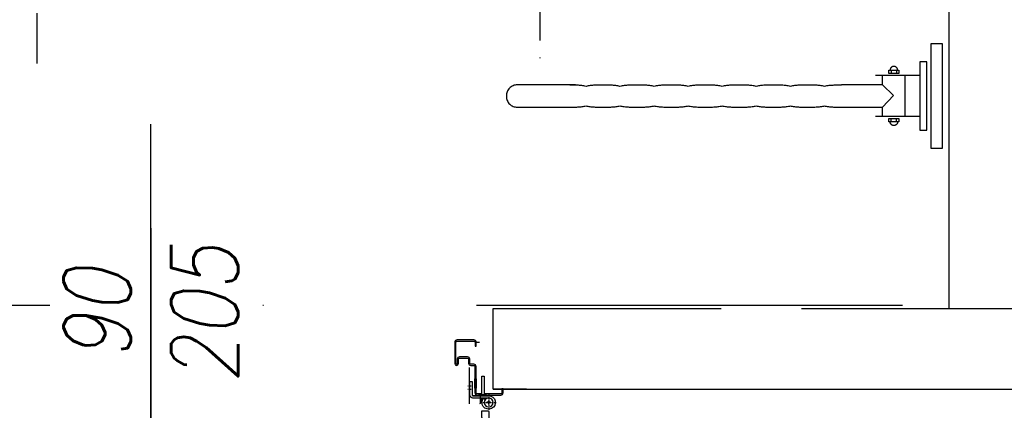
# Model space of a CAD drawing. Header units: millimetres. Extents: x 42924 to 92944, y -369470 to -179866.
# Tile 126 of 256: x 59933 to 60080, y -180957 to -180898. Entities that reach past the tile are written whole.
import ezdxf
from ezdxf.enums import TextEntityAlignment as Align

# ---------------------------------------------------------------- set-up
doc = ezdxf.new("R2010")
doc.units = ezdxf.units.MM
for name, pattern in [('216-500', [2.5, 1.5, -1]), ('CENTER', [0.6, 0.375, -0.075, 0.075, -0.075]), ('DASHDOT', [25.4, 12.7, -6.35, 0, -6.35]), ('Hidden Line', [391.222223, 282.222223, -109]), ('STRICHPUNKTX2', [2, 1, -0.5, 0, -0.5])]:
    doc.linetypes.add(name, pattern=pattern)
doc.layers.get('0').update_dxf_attribs({"color": 8})
for name, color, linetype in [('!! 0_ Istn-sciany', 8, 'Continuous'), ('!! 0_Osie', 8, 'DASHDOT'), ('!! 2_Drzwi - nowe remont', 8, 'Continuous'), ('!! 2_drzwi opis', 8, 'Continuous'), ('!! 2_proj ściany remont', 8, 'Continuous'), ('!! 2_wypos-sanitarne', 8, 'Continuous'), ('0-osie-liniA', 8, 'DASHDOT')]:
    doc.layers.add(name, color=color, linetype=linetype)
doc.layers.add('E_SAP_ZASIĘG', color=150, linetype='Continuous', plot=False)
doc.styles.add('50', font='ROMANS.shx', dxfattribs={"width": 0.8, "height": 10})
doc.styles.add('ARCHETYP', font='romans.shx', dxfattribs={"height": 15})

# ---------------------------------------------------------------- blocks, each defined once
blk = doc.blocks.new('umywalka niep')
for p, q in [((-1.75, -33.91), (-1.75, -49.44)), ((0, -33.91), (-1.75, -33.91)), ((0, -49.44), (0, -33.91)), ((-2.36, -36.6), (-3.38, -36.6)), ((-3.38, -36.6), (-3.38, -46.75)), ((-2.36, -46.75), (-2.36, -36.6)), ((-8.01, -38.34), (-8.01, -37.83)), ((-8.01, -37.83), (-6.49, -37.83)), ((-7.79, -37.7), (-7.8, -37.75)), ((-7.78, -37.65), (-7.79, -37.7)), ((-7.76, -37.6), (-7.78, -37.65)), ((-7.74, -37.55), (-7.76, -37.6)), ((-7.71, -37.5), (-7.74, -37.55)), ((-7.68, -37.46), (-7.71, -37.5)), ((-7.64, -37.42), (-7.68, -37.46)), ((-7.65, -37.83), (-7.65, -38.33)), ((-7.6, -37.38), (-7.64, -37.42)), ((-7.56, -37.35), (-7.6, -37.38)), ((-7.51, -37.32), (-7.56, -37.35)), ((-7.47, -37.3), (-7.51, -37.32)), ((-7.41, -37.28), (-7.47, -37.3)), ((-7.36, -37.27), (-7.41, -37.28)), ((-7.31, -37.26), (-7.36, -37.27)), ((-7.25, -37.26), (-7.31, -37.26)), ((-7.19, -37.26), (-7.25, -37.26)), ((-7.14, -37.27), (-7.19, -37.26)), ((-7.09, -37.28), (-7.14, -37.27)), ((-7.04, -37.3), (-7.09, -37.28)), ((-6.99, -37.32), (-7.04, -37.3)), ((-6.94, -37.35), (-6.99, -37.32)), ((-6.9, -37.38), (-6.94, -37.35)), ((-6.86, -37.42), (-6.9, -37.38)), ((-6.82, -37.46), (-6.86, -37.42)), ((-6.85, -37.83), (-6.85, -38.33)), ((-6.79, -37.5), (-6.82, -37.46)), ((-6.76, -37.55), (-6.79, -37.5)), ((-6.74, -37.6), (-6.76, -37.55)), ((-6.72, -37.65), (-6.74, -37.6)), ((-6.71, -37.7), (-6.72, -37.65)), ((-6.7, -37.75), (-6.71, -37.7)), ((-6.7, -37.81), (-6.7, -37.75)), ((-6.7, -37.81), (-6.7, -37.81)), ((-6.49, -37.83), (-6.49, -38.34)), ((-3.38, -38.63), (-9.98, -38.63)), ((-8.93, -39.99), (-8.93, -38.63)), ((-6.49, -38.34), (-8.01, -38.34)), ((-5.58, -44.69), (-5.58, -38.63)), ((-64.89, -41.05), (-64.94, -41.2)), ((-64.82, -40.9), (-64.89, -41.05)), ((-64.74, -40.76), (-64.82, -40.9)), ((-64.65, -40.62), (-64.74, -40.76)), ((-64.55, -40.5), (-64.65, -40.62)), ((-64.43, -40.39), (-64.55, -40.5)), ((-64.3, -40.29), (-64.43, -40.39)), ((-64.17, -40.21), (-64.3, -40.29)), ((-64.02, -40.14), (-64.17, -40.21)), ((-63.87, -40.08), (-64.02, -40.14)), ((-63.71, -40.04), (-63.87, -40.08)), ((-63.54, -40.01), (-63.71, -40.04)), ((-63.36, -40), (-63.54, -40.01)), ((-54.71, -40), (-63.36, -40)), ((-63.36, -40), (-63.36, -40)), ((-55.38, -40.04), (-55.54, -40.04)), ((-55.22, -40.04), (-55.38, -40.04)), ((-55.06, -40.04), (-55.22, -40.04)), ((-54.9, -40.05), (-55.06, -40.04)), ((-54.74, -40.05), (-54.9, -40.05)), ((-54.58, -40.06), (-54.74, -40.05)), ((-54.42, -40.07), (-54.58, -40.06)), ((-54.26, -40.08), (-54.42, -40.07)), ((-54.1, -40.09), (-54.26, -40.08)), ((-53.94, -40.11), (-54.1, -40.09)), ((-53.78, -40.13), (-53.94, -40.11)), ((-53.62, -40.15), (-53.78, -40.13)), ((-53.46, -40.18), (-53.62, -40.15)), ((-53.3, -40.21), (-53.46, -40.18)), ((-53.14, -40.24), (-53.3, -40.21)), ((-52.98, -40.21), (-53.14, -40.24)), ((-52.82, -40.18), (-52.98, -40.21)), ((-52.66, -40.15), (-52.82, -40.18)), ((-52.5, -40.13), (-52.66, -40.15)), ((-52.35, -40.11), (-52.5, -40.13)), ((-52.19, -40.09), (-52.35, -40.11)), ((-52.03, -40.08), (-52.19, -40.09)), ((-51.87, -40.07), (-52.03, -40.08)), ((-51.71, -40.06), (-51.87, -40.07)), ((-51.56, -40.05), (-51.71, -40.06)), ((-51.4, -40.05), (-51.56, -40.05)), ((-51.24, -40.04), (-51.4, -40.05)), ((-51.08, -40.04), (-51.24, -40.04)), ((-50.92, -40.04), (-51.08, -40.04)), ((-50.76, -40.04), (-50.92, -40.04)), ((-50.61, -40.04), (-50.76, -40.04)), ((-50.45, -40.04), (-50.61, -40.04)), ((-50.29, -40.04), (-50.45, -40.04)), ((-50.13, -40.04), (-50.29, -40.04)), ((-49.97, -40.04), (-50.13, -40.04)), ((-49.81, -40.05), (-49.97, -40.04)), ((-49.65, -40.05), (-49.81, -40.05)), ((-49.49, -40.06), (-49.65, -40.05)), ((-49.34, -40.07), (-49.49, -40.06)), ((-49.18, -40.08), (-49.34, -40.07)), ((-49.02, -40.09), (-49.18, -40.08)), ((-48.86, -40.11), (-49.02, -40.09)), ((-48.7, -40.13), (-48.86, -40.11)), ((-48.54, -40.15), (-48.7, -40.13)), ((-48.39, -40.18), (-48.54, -40.15)), ((-48.23, -40.21), (-48.39, -40.18)), ((-48.08, -40.24), (-48.23, -40.21)), ((-47.92, -40.21), (-48.08, -40.24)), ((-47.76, -40.18), (-47.92, -40.21)), ((-47.6, -40.15), (-47.76, -40.18)), ((-47.44, -40.13), (-47.6, -40.15)), ((-47.28, -40.11), (-47.44, -40.13)), ((-47.12, -40.09), (-47.28, -40.11)), ((-46.96, -40.08), (-47.12, -40.09)), ((-46.8, -40.07), (-46.96, -40.08)), ((-46.64, -40.06), (-46.8, -40.07)), ((-46.48, -40.05), (-46.64, -40.06)), ((-46.32, -40.05), (-46.48, -40.05)), ((-46.16, -40.05), (-46.32, -40.05)), ((-46.01, -40.04), (-46.16, -40.05)), ((-45.85, -40.04), (-46.01, -40.04)), ((-45.69, -40.04), (-45.85, -40.04)), ((-45.53, -40.04), (-45.69, -40.04)), ((-45.37, -40.04), (-45.53, -40.04)), ((-45.21, -40.04), (-45.37, -40.04)), ((-45.05, -40.04), (-45.21, -40.04)), ((-44.89, -40.05), (-45.05, -40.04)), ((-44.73, -40.05), (-44.89, -40.05)), ((-44.57, -40.05), (-44.73, -40.05)), ((-44.41, -40.06), (-44.57, -40.05)), ((-44.25, -40.07), (-44.41, -40.06)), ((-44.09, -40.08), (-44.25, -40.07)), ((-43.94, -40.09), (-44.09, -40.08)), ((-43.78, -40.11), (-43.94, -40.09)), ((-43.62, -40.13), (-43.78, -40.11)), ((-43.46, -40.15), (-43.62, -40.13)), ((-43.3, -40.18), (-43.46, -40.15)), ((-43.14, -40.21), (-43.3, -40.18)), ((-42.98, -40.25), (-43.14, -40.21)), ((-42.82, -40.21), (-42.98, -40.25)), ((-42.66, -40.18), (-42.82, -40.21)), ((-42.51, -40.15), (-42.66, -40.18)), ((-42.35, -40.13), (-42.51, -40.15)), ((-42.19, -40.11), (-42.35, -40.13)), ((-42.03, -40.09), (-42.19, -40.11)), ((-41.88, -40.08), (-42.03, -40.09)), ((-41.72, -40.07), (-41.88, -40.08)), ((-41.56, -40.06), (-41.72, -40.07)), ((-41.4, -40.05), (-41.56, -40.06)), ((-41.25, -40.05), (-41.4, -40.05)), ((-41.09, -40.05), (-41.25, -40.05)), ((-40.93, -40.04), (-41.09, -40.05)), ((-40.77, -40.04), (-40.93, -40.04)), ((-40.62, -40.04), (-40.77, -40.04)), ((-40.46, -40.04), (-40.62, -40.04)), ((-40.3, -40.04), (-40.46, -40.04)), ((-40.14, -40.04), (-40.3, -40.04)), ((-39.98, -40.04), (-40.14, -40.04)), ((-39.82, -40.05), (-39.98, -40.04)), ((-39.66, -40.05), (-39.82, -40.05)), ((-39.5, -40.05), (-39.66, -40.05)), ((-39.34, -40.06), (-39.5, -40.05)), ((-39.18, -40.07), (-39.34, -40.06)), ((-39.02, -40.08), (-39.18, -40.07)), ((-38.86, -40.09), (-39.02, -40.08)), ((-38.71, -40.11), (-38.86, -40.09)), ((-38.55, -40.13), (-38.71, -40.11)), ((-38.39, -40.15), (-38.55, -40.13)), ((-38.23, -40.18), (-38.39, -40.15)), ((-38.07, -40.21), (-38.23, -40.18)), ((-37.92, -40.25), (-38.07, -40.21)), ((-37.76, -40.21), (-37.92, -40.25)), ((-37.6, -40.18), (-37.76, -40.21)), ((-37.44, -40.15), (-37.6, -40.18)), ((-37.29, -40.13), (-37.44, -40.15)), ((-37.13, -40.11), (-37.29, -40.13)), ((-36.97, -40.09), (-37.13, -40.11)), ((-36.81, -40.08), (-36.97, -40.09)), ((-36.65, -40.07), (-36.81, -40.08)), ((-36.49, -40.06), (-36.65, -40.07)), ((-36.34, -40.05), (-36.49, -40.06)), ((-36.18, -40.05), (-36.34, -40.05)), ((-36.02, -40.05), (-36.18, -40.05)), ((-35.86, -40.04), (-36.02, -40.05)), ((-35.7, -40.04), (-35.86, -40.04)), ((-35.55, -40.04), (-35.7, -40.04)), ((-35.39, -40.04), (-35.55, -40.04)), ((-35.23, -40.04), (-35.39, -40.04)), ((-35.07, -40.04), (-35.23, -40.04)), ((-34.91, -40.04), (-35.07, -40.04)), ((-34.75, -40.05), (-34.91, -40.04)), ((-34.59, -40.05), (-34.75, -40.05)), ((-34.44, -40.05), (-34.59, -40.05)), ((-34.28, -40.06), (-34.44, -40.05)), ((-34.12, -40.07), (-34.28, -40.06)), ((-33.96, -40.08), (-34.12, -40.07)), ((-33.8, -40.09), (-33.96, -40.08)), ((-33.64, -40.11), (-33.8, -40.09)), ((-33.48, -40.13), (-33.64, -40.11)), ((-33.32, -40.15), (-33.48, -40.13)), ((-33.17, -40.18), (-33.32, -40.15)), ((-33.01, -40.21), (-33.17, -40.18)), ((-32.85, -40.25), (-33.01, -40.21)), ((-32.69, -40.21), (-32.85, -40.25)), ((-32.53, -40.18), (-32.69, -40.21)), ((-32.37, -40.15), (-32.53, -40.18)), ((-32.21, -40.13), (-32.37, -40.15)), ((-32.05, -40.11), (-32.21, -40.13)), ((-31.89, -40.09), (-32.05, -40.11)), ((-31.73, -40.08), (-31.89, -40.09)), ((-31.57, -40.07), (-31.73, -40.08)), ((-31.42, -40.06), (-31.57, -40.07)), ((-31.26, -40.05), (-31.42, -40.06)), ((-31.1, -40.05), (-31.26, -40.05)), ((-30.94, -40.05), (-31.1, -40.05)), ((-30.78, -40.05), (-30.94, -40.05)), ((-30.62, -40.04), (-30.78, -40.05)), ((-30.46, -40.04), (-30.62, -40.04)), ((-30.3, -40.04), (-30.46, -40.04)), ((-30.14, -40.04), (-30.3, -40.04)), ((-29.98, -40.04), (-30.14, -40.04)), ((-29.83, -40.05), (-29.98, -40.04)), ((-29.67, -40.05), (-29.83, -40.05)), ((-29.51, -40.05), (-29.67, -40.05)), ((-29.35, -40.05), (-29.51, -40.05)), ((-29.19, -40.06), (-29.35, -40.05)), ((-29.03, -40.07), (-29.19, -40.06)), ((-28.87, -40.08), (-29.03, -40.07)), ((-28.71, -40.09), (-28.87, -40.08)), ((-28.56, -40.11), (-28.71, -40.09)), ((-28.4, -40.13), (-28.56, -40.11)), ((-28.24, -40.15), (-28.4, -40.13)), ((-28.08, -40.18), (-28.24, -40.15)), ((-27.92, -40.21), (-28.08, -40.18)), ((-27.76, -40.25), (-27.92, -40.21)), ((-27.6, -40.21), (-27.76, -40.25)), ((-27.44, -40.18), (-27.6, -40.21)), ((-27.29, -40.15), (-27.44, -40.18)), ((-27.13, -40.13), (-27.29, -40.15)), ((-26.97, -40.11), (-27.13, -40.13)), ((-26.81, -40.09), (-26.97, -40.11)), ((-26.65, -40.08), (-26.81, -40.09)), ((-26.49, -40.07), (-26.65, -40.08)), ((-26.33, -40.06), (-26.49, -40.07)), ((-26.17, -40.05), (-26.33, -40.06)), ((-26.02, -40.05), (-26.17, -40.05)), ((-25.86, -40.05), (-26.02, -40.05)), ((-25.7, -40.05), (-25.86, -40.05)), ((-25.54, -40.05), (-25.7, -40.05)), ((-25.38, -40.05), (-25.54, -40.05)), ((-25.22, -40.05), (-25.38, -40.05)), ((-25.06, -40.05), (-25.22, -40.05)), ((-24.9, -40.05), (-25.06, -40.05)), ((-24.75, -40.05), (-24.9, -40.05)), ((-24.59, -40.05), (-24.75, -40.05)), ((-24.43, -40.05), (-24.59, -40.05)), ((-24.27, -40.05), (-24.43, -40.05)), ((-24.11, -40.06), (-24.27, -40.05)), ((-23.95, -40.07), (-24.11, -40.06)), ((-23.79, -40.08), (-23.95, -40.07)), ((-23.63, -40.09), (-23.79, -40.08)), ((-23.47, -40.11), (-23.63, -40.09)), ((-23.31, -40.13), (-23.47, -40.11)), ((-23.15, -40.15), (-23.31, -40.13)), ((-22.99, -40.18), (-23.15, -40.15)), ((-22.83, -40.21), (-22.99, -40.18)), ((-22.67, -40.25), (-22.83, -40.21)), ((-22.52, -40.21), (-22.67, -40.25)), ((-22.37, -40.18), (-22.52, -40.21)), ((-22.22, -40.15), (-22.37, -40.18)), ((-22.06, -40.13), (-22.22, -40.15)), ((-21.9, -40.11), (-22.06, -40.13)), ((-21.74, -40.09), (-21.9, -40.11)), ((-21.58, -40.08), (-21.74, -40.09)), ((-21.42, -40.07), (-21.58, -40.08)), ((-21.26, -40.06), (-21.42, -40.07)), ((-21.1, -40.05), (-21.26, -40.06)), ((-20.94, -40.05), (-21.1, -40.05)), ((-20.78, -40.04), (-20.94, -40.05)), ((-20.62, -40.04), (-20.78, -40.04)), ((-20.46, -40.04), (-20.62, -40.04)), ((-20.3, -40.04), (-20.46, -40.04)), ((-20.15, -40.04), (-20.3, -40.04)), ((-19.99, -40.04), (-20.15, -40.04)), ((-19.83, -40.04), (-19.99, -40.04)), ((-19.67, -40.04), (-19.83, -40.04)), ((-19.51, -40.04), (-19.67, -40.04)), ((-19.35, -40.05), (-19.51, -40.04)), ((-19.19, -40.05), (-19.35, -40.05)), ((-19.03, -40.06), (-19.19, -40.05)), ((-18.87, -40.06), (-19.03, -40.06)), ((-18.71, -40.08), (-18.87, -40.06)), ((-18.55, -40.09), (-18.71, -40.08)), ((-18.39, -40.11), (-18.55, -40.09)), ((-18.23, -40.13), (-18.39, -40.11)), ((-18.07, -40.15), (-18.23, -40.13)), ((-17.91, -40.18), (-18.07, -40.15)), ((-17.75, -40.21), (-17.91, -40.18)), ((-17.59, -40.24), (-17.75, -40.21)), ((-17.43, -40.21), (-17.59, -40.24)), ((-17.28, -40.18), (-17.43, -40.21)), ((-17.12, -40.15), (-17.28, -40.18)), ((-16.96, -40.13), (-17.12, -40.15)), ((-16.81, -40.12), (-16.96, -40.13)), ((-16.65, -40.11), (-16.81, -40.12)), ((-16.49, -40.1), (-16.65, -40.11)), ((-16.34, -40.09), (-16.49, -40.1)), ((-16.18, -40.08), (-16.34, -40.09)), ((-16.02, -40.08), (-16.18, -40.08)), ((-15.87, -40.08), (-16.02, -40.08)), ((-15.71, -40.07), (-15.87, -40.08)), ((-15.55, -40.07), (-15.71, -40.07)), ((-15.39, -40.06), (-15.55, -40.07)), ((-15.24, -40.05), (-15.39, -40.06)), ((-15.08, -40.04), (-15.24, -40.05)), ((-8.96, -40), (-15.08, -40)), ((-15.08, -40.04), (-15.08, -40.04)), ((-7.29, -41.62), (-8.95, -39.99)), ((-65, -41.54), (-65.01, -41.71)), ((-65.01, -41.71), (-65, -41.88)), ((-64.98, -41.37), (-65, -41.54)), ((-65, -41.88), (-64.97, -42.05)), ((-64.94, -41.2), (-64.98, -41.37)), ((-64.97, -42.05), (-64.93, -42.21)), ((-64.93, -42.21), (-64.88, -42.36)), ((-64.88, -42.36), (-64.81, -42.51)), ((-64.81, -42.51), (-64.73, -42.64)), ((-8.95, -43.35), (-7.29, -41.62)), ((-64.73, -42.64), (-64.63, -42.77)), ((-64.63, -42.77), (-64.52, -42.88)), ((-64.52, -42.88), (-64.41, -42.98)), ((-64.41, -42.98), (-64.28, -43.08)), ((-64.28, -43.08), (-64.15, -43.15)), ((-64.15, -43.15), (-64, -43.22)), ((-64, -43.22), (-63.85, -43.27)), ((-63.85, -43.27), (-63.69, -43.31)), ((-63.69, -43.31), (-63.53, -43.34)), ((-63.53, -43.34), (-54.73, -43.34)), ((-55.37, -43.38), (-55.53, -43.38)), ((-55.21, -43.38), (-55.37, -43.38)), ((-55.05, -43.38), (-55.21, -43.38)), ((-54.89, -43.38), (-55.05, -43.38)), ((-54.73, -43.37), (-54.89, -43.38)), ((-54.57, -43.37), (-54.73, -43.37)), ((-54.41, -43.36), (-54.57, -43.37)), ((-54.25, -43.35), (-54.41, -43.36)), ((-54.09, -43.34), (-54.25, -43.35)), ((-53.93, -43.32), (-54.09, -43.34)), ((-53.77, -43.3), (-53.93, -43.32)), ((-53.61, -43.28), (-53.77, -43.3)), ((-53.46, -43.25), (-53.61, -43.28)), ((-53.3, -43.22), (-53.46, -43.25)), ((-53.14, -43.18), (-53.3, -43.22)), ((-52.98, -43.22), (-53.14, -43.18)), ((-52.82, -43.25), (-52.98, -43.22)), ((-52.66, -43.28), (-52.82, -43.25)), ((-52.5, -43.3), (-52.66, -43.28)), ((-52.35, -43.32), (-52.5, -43.3)), ((-52.19, -43.34), (-52.35, -43.32)), ((-52.03, -43.35), (-52.19, -43.34)), ((-51.87, -43.36), (-52.03, -43.35)), ((-51.71, -43.37), (-51.87, -43.36)), ((-51.56, -43.37), (-51.71, -43.37)), ((-51.4, -43.38), (-51.56, -43.37)), ((-51.24, -43.38), (-51.4, -43.38)), ((-51.08, -43.38), (-51.24, -43.38)), ((-50.92, -43.38), (-51.08, -43.38)), ((-50.76, -43.38), (-50.92, -43.38)), ((-50.61, -43.38), (-50.76, -43.38)), ((-50.45, -43.38), (-50.61, -43.38)), ((-50.29, -43.38), (-50.45, -43.38)), ((-50.13, -43.38), (-50.29, -43.38)), ((-49.97, -43.38), (-50.13, -43.38)), ((-49.81, -43.38), (-49.97, -43.38)), ((-49.65, -43.37), (-49.81, -43.38)), ((-49.49, -43.37), (-49.65, -43.37)), ((-49.34, -43.36), (-49.49, -43.37)), ((-49.18, -43.35), (-49.34, -43.36)), ((-49.02, -43.34), (-49.18, -43.35)), ((-48.86, -43.32), (-49.02, -43.34)), ((-48.7, -43.3), (-48.86, -43.32)), ((-48.54, -43.28), (-48.7, -43.3)), ((-48.38, -43.25), (-48.54, -43.28)), ((-48.23, -43.22), (-48.38, -43.25)), ((-48.07, -43.18), (-48.23, -43.22)), ((-47.91, -43.22), (-48.07, -43.18)), ((-47.75, -43.25), (-47.91, -43.22)), ((-47.59, -43.28), (-47.75, -43.25)), ((-47.43, -43.3), (-47.59, -43.28)), ((-47.27, -43.32), (-47.43, -43.3)), ((-47.11, -43.34), (-47.27, -43.32)), ((-46.96, -43.35), (-47.11, -43.34)), ((-46.8, -43.36), (-46.96, -43.35)), ((-46.64, -43.37), (-46.8, -43.36)), ((-46.48, -43.37), (-46.64, -43.37)), ((-46.32, -43.38), (-46.48, -43.37)), ((-46.16, -43.38), (-46.32, -43.38)), ((-46, -43.38), (-46.16, -43.38)), ((-45.84, -43.38), (-46, -43.38)), ((-45.69, -43.38), (-45.84, -43.38)), ((-45.53, -43.39), (-45.69, -43.38)), ((-45.37, -43.38), (-45.53, -43.39)), ((-45.21, -43.38), (-45.37, -43.38)), ((-45.05, -43.38), (-45.21, -43.38)), ((-44.89, -43.38), (-45.05, -43.38)), ((-44.73, -43.38), (-44.89, -43.38)), ((-44.58, -43.37), (-44.73, -43.38)), ((-44.42, -43.37), (-44.58, -43.37)), ((-44.26, -43.36), (-44.42, -43.37)), ((-44.1, -43.35), (-44.26, -43.36)), ((-43.94, -43.34), (-44.1, -43.35)), ((-43.78, -43.32), (-43.94, -43.34)), ((-43.62, -43.3), (-43.78, -43.32)), ((-43.46, -43.28), (-43.62, -43.3)), ((-43.31, -43.25), (-43.46, -43.28)), ((-43.15, -43.22), (-43.31, -43.25)), ((-42.99, -43.18), (-43.15, -43.22)), ((-42.83, -43.22), (-42.99, -43.18)), ((-42.67, -43.25), (-42.83, -43.22)), ((-42.51, -43.28), (-42.67, -43.25)), ((-42.36, -43.3), (-42.51, -43.28)), ((-42.2, -43.32), (-42.36, -43.3)), ((-42.04, -43.34), (-42.2, -43.32)), ((-41.88, -43.35), (-42.04, -43.34)), ((-41.72, -43.36), (-41.88, -43.35)), ((-41.56, -43.37), (-41.72, -43.36)), ((-41.41, -43.38), (-41.56, -43.37)), ((-41.25, -43.38), (-41.41, -43.38)), ((-41.09, -43.38), (-41.25, -43.38)), ((-40.93, -43.38), (-41.09, -43.38)), ((-40.77, -43.39), (-40.93, -43.38)), ((-40.62, -43.39), (-40.77, -43.39)), ((-40.46, -43.39), (-40.62, -43.39)), ((-40.3, -43.39), (-40.46, -43.39)), ((-40.14, -43.39), (-40.3, -43.39)), ((-39.98, -43.38), (-40.14, -43.39)), ((-39.82, -43.38), (-39.98, -43.38)), ((-39.67, -43.38), (-39.82, -43.38)), ((-39.51, -43.38), (-39.67, -43.38)), ((-39.35, -43.37), (-39.51, -43.38)), ((-39.19, -43.36), (-39.35, -43.37)), ((-39.03, -43.35), (-39.19, -43.36)), ((-38.87, -43.34), (-39.03, -43.35)), ((-38.71, -43.32), (-38.87, -43.34)), ((-38.56, -43.3), (-38.71, -43.32)), ((-38.4, -43.28), (-38.56, -43.3)), ((-38.24, -43.25), (-38.4, -43.28)), ((-38.08, -43.22), (-38.24, -43.25)), ((-37.92, -43.18), (-38.08, -43.22)), ((-37.76, -43.22), (-37.92, -43.18)), ((-37.6, -43.25), (-37.76, -43.22)), ((-37.44, -43.28), (-37.6, -43.25)), ((-37.29, -43.3), (-37.44, -43.28)), ((-37.13, -43.32), (-37.29, -43.3)), ((-36.97, -43.34), (-37.13, -43.32)), ((-36.81, -43.35), (-36.97, -43.34)), ((-36.65, -43.36), (-36.81, -43.35)), ((-36.49, -43.37), (-36.65, -43.36)), ((-36.33, -43.38), (-36.49, -43.37)), ((-36.17, -43.38), (-36.33, -43.38)), ((-36.01, -43.38), (-36.17, -43.38)), ((-35.85, -43.39), (-36.01, -43.38)), ((-35.69, -43.39), (-35.85, -43.39)), ((-35.53, -43.39), (-35.69, -43.39)), ((-35.37, -43.39), (-35.53, -43.39)), ((-35.21, -43.39), (-35.37, -43.39)), ((-35.06, -43.39), (-35.21, -43.39)), ((-34.9, -43.39), (-35.06, -43.39)), ((-34.74, -43.38), (-34.9, -43.39)), ((-34.58, -43.38), (-34.74, -43.38)), ((-34.43, -43.38), (-34.58, -43.38)), ((-34.27, -43.37), (-34.43, -43.38)), ((-34.11, -43.36), (-34.27, -43.37)), ((-33.95, -43.35), (-34.11, -43.36)), ((-33.79, -43.34), (-33.95, -43.35)), ((-33.64, -43.32), (-33.79, -43.34)), ((-33.48, -43.3), (-33.64, -43.32)), ((-33.32, -43.28), (-33.48, -43.3)), ((-33.16, -43.25), (-33.32, -43.28)), ((-33.01, -43.22), (-33.16, -43.25)), ((-32.85, -43.18), (-33.01, -43.22)), ((-32.69, -43.22), (-32.85, -43.18)), ((-32.53, -43.25), (-32.69, -43.22)), ((-32.37, -43.28), (-32.53, -43.25)), ((-32.2, -43.3), (-32.37, -43.28)), ((-32.04, -43.32), (-32.2, -43.3)), ((-31.88, -43.34), (-32.04, -43.32)), ((-31.72, -43.35), (-31.88, -43.34)), ((-31.56, -43.36), (-31.72, -43.35)), ((-31.4, -43.37), (-31.56, -43.36)), ((-31.24, -43.38), (-31.4, -43.37)), ((-31.08, -43.38), (-31.24, -43.38)), ((-30.92, -43.39), (-31.08, -43.38)), ((-30.76, -43.39), (-30.92, -43.39)), ((-30.6, -43.39), (-30.76, -43.39)), ((-30.44, -43.39), (-30.6, -43.39)), ((-30.28, -43.39), (-30.44, -43.39)), ((-30.12, -43.39), (-30.28, -43.39)), ((-29.96, -43.39), (-30.12, -43.39)), ((-29.8, -43.39), (-29.96, -43.39)), ((-29.65, -43.39), (-29.8, -43.39)), ((-29.49, -43.38), (-29.65, -43.39)), ((-29.33, -43.38), (-29.49, -43.38)), ((-29.18, -43.37), (-29.33, -43.38)), ((-29.02, -43.36), (-29.18, -43.37)), ((-28.86, -43.35), (-29.02, -43.36)), ((-28.71, -43.34), (-28.86, -43.35)), ((-28.55, -43.32), (-28.71, -43.34)), ((-28.39, -43.3), (-28.55, -43.32)), ((-28.23, -43.28), (-28.39, -43.3)), ((-28.07, -43.25), (-28.23, -43.28)), ((-27.91, -43.22), (-28.07, -43.25)), ((-27.75, -43.19), (-27.91, -43.22)), ((-27.6, -43.22), (-27.75, -43.19)), ((-27.44, -43.25), (-27.6, -43.22)), ((-27.28, -43.28), (-27.44, -43.25)), ((-27.12, -43.3), (-27.28, -43.28)), ((-26.96, -43.32), (-27.12, -43.3)), ((-26.8, -43.34), (-26.96, -43.32)), ((-26.64, -43.35), (-26.8, -43.34)), ((-26.48, -43.36), (-26.64, -43.35)), ((-26.32, -43.37), (-26.48, -43.36)), ((-26.17, -43.38), (-26.32, -43.37)), ((-26.01, -43.38), (-26.17, -43.38)), ((-25.85, -43.39), (-26.01, -43.38)), ((-25.69, -43.39), (-25.85, -43.39)), ((-25.53, -43.39), (-25.69, -43.39)), ((-25.37, -43.39), (-25.53, -43.39)), ((-25.21, -43.39), (-25.37, -43.39)), ((-25.05, -43.39), (-25.21, -43.39)), ((-24.89, -43.39), (-25.05, -43.39)), ((-24.73, -43.39), (-24.89, -43.39)), ((-24.57, -43.39), (-24.73, -43.39)), ((-24.42, -43.38), (-24.57, -43.39)), ((-24.26, -43.38), (-24.42, -43.38)), ((-24.1, -43.37), (-24.26, -43.38)), ((-23.94, -43.36), (-24.1, -43.37)), ((-23.78, -43.35), (-23.94, -43.36)), ((-23.62, -43.34), (-23.78, -43.35)), ((-23.46, -43.32), (-23.62, -43.34)), ((-23.3, -43.3), (-23.46, -43.32)), ((-23.14, -43.28), (-23.3, -43.3)), ((-22.98, -43.25), (-23.14, -43.28)), ((-22.82, -43.22), (-22.98, -43.25)), ((-22.66, -43.19), (-22.82, -43.22)), ((-22.51, -43.22), (-22.66, -43.19)), ((-22.35, -43.25), (-22.51, -43.22)), ((-22.19, -43.28), (-22.35, -43.25)), ((-22.04, -43.3), (-22.19, -43.28)), ((-21.88, -43.32), (-22.04, -43.3)), ((-21.72, -43.34), (-21.88, -43.32)), ((-21.56, -43.35), (-21.72, -43.34)), ((-21.4, -43.36), (-21.56, -43.35)), ((-21.25, -43.37), (-21.4, -43.36)), ((-21.09, -43.37), (-21.25, -43.37)), ((-20.93, -43.38), (-21.09, -43.37)), ((-20.77, -43.38), (-20.93, -43.38)), ((-20.61, -43.38), (-20.77, -43.38)), ((-20.46, -43.38), (-20.61, -43.38)), ((-20.3, -43.38), (-20.46, -43.38)), ((-20.15, -43.38), (-20.3, -43.38)), ((-19.99, -43.38), (-20.15, -43.38)), ((-19.83, -43.38), (-19.99, -43.38)), ((-19.67, -43.38), (-19.83, -43.38)), ((-19.5, -43.38), (-19.67, -43.38)), ((-19.34, -43.38), (-19.5, -43.38)), ((-19.18, -43.37), (-19.34, -43.38)), ((-19.02, -43.37), (-19.18, -43.37)), ((-18.86, -43.36), (-19.02, -43.37)), ((-18.7, -43.35), (-18.86, -43.36)), ((-18.54, -43.34), (-18.7, -43.35)), ((-18.38, -43.32), (-18.54, -43.34)), ((-18.22, -43.3), (-18.38, -43.32)), ((-18.06, -43.28), (-18.22, -43.3)), ((-17.91, -43.25), (-18.06, -43.28)), ((-17.76, -43.22), (-17.91, -43.25)), ((-17.61, -43.18), (-17.76, -43.22)), ((-17.45, -43.22), (-17.61, -43.18)), ((-17.29, -43.25), (-17.45, -43.22)), ((-17.13, -43.28), (-17.29, -43.25)), ((-16.97, -43.3), (-17.13, -43.28)), ((-16.82, -43.32), (-16.97, -43.3)), ((-16.66, -43.34), (-16.82, -43.32)), ((-16.5, -43.35), (-16.66, -43.34)), ((-16.34, -43.36), (-16.5, -43.35)), ((-16.18, -43.37), (-16.34, -43.36)), ((-16.02, -43.37), (-16.18, -43.37)), ((-15.85, -43.38), (-16.02, -43.37)), ((-15.69, -43.38), (-15.85, -43.38)), ((-15.53, -43.38), (-15.69, -43.38)), ((-15.37, -43.38), (-15.53, -43.38)), ((-15.21, -43.38), (-15.37, -43.38)), ((-15.05, -43.38), (-15.21, -43.38)), ((-15.19, -43.35), (-8.95, -43.35)), ((-15.05, -43.38), (-15.05, -43.38)), ((-8.93, -44.69), (-8.93, -43.36)), ((-3.38, -44.72), (-9.98, -44.72)), ((-8.01, -45.51), (-8.01, -45.01)), ((-8.01, -45.01), (-6.49, -45.01)), ((-7.65, -45.52), (-7.65, -45.02)), ((-6.85, -45.52), (-6.85, -45.02)), ((-6.49, -45.01), (-6.49, -45.51)), ((-6.49, -45.51), (-8.01, -45.51)), ((-7.79, -45.65), (-7.8, -45.59)), ((-7.78, -45.7), (-7.79, -45.65)), ((-7.76, -45.75), (-7.78, -45.7)), ((-7.74, -45.8), (-7.76, -45.75)), ((-7.71, -45.84), (-7.74, -45.8)), ((-7.68, -45.89), (-7.71, -45.84)), ((-7.64, -45.93), (-7.68, -45.89)), ((-7.6, -45.96), (-7.64, -45.93)), ((-7.56, -45.99), (-7.6, -45.96)), ((-7.51, -46.02), (-7.56, -45.99)), ((-7.47, -46.04), (-7.51, -46.02)), ((-7.41, -46.06), (-7.47, -46.04)), ((-7.36, -46.08), (-7.41, -46.06)), ((-7.31, -46.09), (-7.36, -46.08)), ((-7.25, -46.09), (-7.31, -46.09)), ((-7.19, -46.09), (-7.25, -46.09)), ((-7.14, -46.08), (-7.19, -46.09)), ((-7.09, -46.06), (-7.14, -46.08)), ((-7.04, -46.04), (-7.09, -46.06)), ((-6.99, -46.02), (-7.04, -46.04)), ((-6.94, -45.99), (-6.99, -46.02)), ((-6.9, -45.96), (-6.94, -45.99)), ((-6.86, -45.93), (-6.9, -45.96)), ((-6.82, -45.89), (-6.86, -45.93)), ((-6.79, -45.84), (-6.82, -45.89)), ((-6.76, -45.8), (-6.79, -45.84)), ((-6.74, -45.75), (-6.76, -45.8)), ((-6.72, -45.7), (-6.74, -45.75)), ((-6.71, -45.65), (-6.72, -45.7)), ((-6.7, -45.59), (-6.71, -45.65)), ((-6.7, -45.54), (-6.7, -45.54)), ((-6.7, -45.54), (-6.7, -45.59)), ((-3.38, -46.75), (-2.36, -46.75)), ((-1.75, -49.44), (0, -49.44))]:
    blk.add_line(p, q)
blk = doc.blocks.new('gvb')
at = {"linetype": 'STRICHPUNKTX2', "ltscale": 5}
blk.add_line((130664.97, 14667.75), (130664.97, 14497.75), dxfattribs=at)
at = {"linetype": '216-500', "ltscale": 5}
blk.add_line((130739.97, 14667.75), (130739.97, 14497.75), dxfattribs=at)
blk = doc.blocks.new('zaw-dr-90-p')
at = {"color": 2, "linetype": 'CENTER', "ltscale": 0.2}
for p, q in [((24.5, 24), (31, 24)), ((24.5, 19), (31, 19)), ((12, 0), (-12, 0)), ((0, 12), (0, -12))]:
    blk.add_line(p, q, dxfattribs=at)
at = {"ltscale": 0.2}
for p, q in [((10, 12), (6.5, 12)), ((10, 0), (10, 6.5))]:
    blk.add_line(p, q, dxfattribs=at)
blk.add_lwpolyline([(0, 6.5), (23.5, 6.5, 0.414214), (28, 11), (28, 31), (24.5, 31), (24.5, 11, -0.414214), (23.5, 10), (0, 10, 4.561698), (7.6, 6.5), (4.9, 4.2)], format="xyb", dxfattribs=at)
blk.add_lwpolyline([(10, 10), (10, 39), (6.5, 39), (6.5, 10)], dxfattribs=at)
blk.add_lwpolyline([(-0.2, -0.2), (-2.5, -0.2), (-2.5, 0.2), (-0.2, 0.2), (-0.2, 2.5), (0.2, 2.5), (0.2, 0.2), (2.8, 0.2), (2.8, -0.2), (0.2, -0.2), (0.2, -2.8), (-0.2, -2.8)], close=True)
blk.add_circle((0, 0), 6.5, dxfattribs=at)
blk = doc.blocks.new('drzwi 90- sc 12')
for p, q in [((-13620.32, 20410.16), (-13620.32, 20313.77)), ((-13616.12, 20410.26), (-13620.22, 20410.26)), ((-13616.12, 20410.26), (-13620, 20410.26)), ((-13618.17, 20410.26), (-13616.22, 20410.26)), ((-13618.17, 20410.26), (-13616.22, 20410.26)), ((-13616.12, 20410.26), (-13616.12, 20411.46)), ((-13616.12, 20411.46), (-13615.02, 20411.46)), ((-13614.92, 20411.36), (-13614.92, 20313.77)), ((-13614.92, 20409.86), (-13620.32, 20409.86)), ((-13620.32, 20313.47), (-13620.32, 20317.97)), ((-13614.92, 20312.27), (-13614.92, 20317.97)), ((-13614.92, 20313.77), (-13620.32, 20313.77)), ((-13618.22, 20313.37), (-13620.22, 20313.37)), ((-13618.22, 20313.67), (-13618.22, 20313.37)), ((-13618.22, 20313.67), (-13616.42, 20313.67)), ((-13615.92, 20313.17), (-13615.92, 20312.17)), ((-13615.92, 20312.17), (-13615.02, 20312.17)), ((-13617.77, 20311.12), (-13617.77, 20305.72)), ((-13617.77, 20311.12), (-13617.77, 20305.72)), ((-13616.17, 20309.92), (-13616.17, 20311.02)), ((-13616.17, 20309.92), (-13617.37, 20309.92)), ((-13715.57, 20308.32), (-13715.57, 20308.56)), ((-13715.57, 20307.69), (-13715.57, 20308.56)), ((-13715.57, 20307.82), (-13715.57, 20308.56)), ((-13715.57, 20307.72), (-13715.37, 20307.72)), ((-13715.77, 20301.96), (-13716.27, 20301.96)), ((-13616.77, 20301.96), (-13616.27, 20301.96))]:
    blk.add_line(p, q)
for points in [[(-13665.27, 20284.96), (-13665.27, 20325.83)], [(-13615.57, 20309.64), (-13615.32, 20309.64), (-13615.32, 20309.82), (-13616.32, 20309.82), (-13616.32, 20309.64), (-13615.92, 20309.64)]]:
    blk.add_lwpolyline(points)
at = {"lineweight": 30}
for points in [[(-13716.27, 20308.92), (-13721.27, 20308.92)], [(-13716.27, 20308.92), (-13716.27, 20296.92)], [(-13614.27, 20308.92), (-13609.27, 20308.92)], [(-13614.27, 20308.92), (-13614.27, 20296.92)]]:
    blk.add_lwpolyline(points, dxfattribs=at)
at = {"ltscale": 0.2}
for points in [[(-13715.57, 20307.51), (-13715.57, 20309.48, 0.414214), (-13715.91, 20309.82), (-13719.43, 20309.82, 0.414214), (-13719.77, 20309.48), (-13719.77, 20308.92), (-13719.59, 20308.92), (-13719.59, 20309.48, -0.414214), (-13719.43, 20309.64), (-13716.97, 20309.64)], [(-13716.97, 20309.64), (-13715.91, 20309.64, -0.414214), (-13715.75, 20309.48), (-13715.75, 20307.51)], [(-13615.92, 20309.64), (-13616.63, 20309.64, 0.414214), (-13616.79, 20309.48), (-13616.79, 20305.58, -0.414214), (-13617.13, 20305.24), (-13617.58, 20305.24, 0.414214), (-13617.74, 20305.08), (-13617.74, 20304.48, -0.414214), (-13618.08, 20304.14), (-13619.26, 20304.14, -0.414214), (-13619.6, 20304.48), (-13619.6, 20305.15, 1), (-13619.79, 20305.15), (-13619.79, 20301.96, 0.414214), (-13619.63, 20301.8), (-13617.11, 20301.8, 0.414214), (-13616.95, 20301.96), (-13616.95, 20302.52), (-13616.77, 20302.52), (-13616.77, 20301.96, -0.414214), (-13617.11, 20301.62), (-13619.63, 20301.62, -0.414214), (-13619.97, 20301.96), (-13619.97, 20305.15, -1), (-13619.42, 20305.15), (-13619.42, 20304.48, 0.414214), (-13619.26, 20304.32), (-13618.08, 20304.32, 0.414214), (-13617.92, 20304.48), (-13617.92, 20305.08, -0.414214), (-13617.58, 20305.42), (-13617.13, 20305.42, 0.414214), (-13616.97, 20305.58), (-13616.97, 20309.48, -0.414214), (-13616.63, 20309.82), (-13613.11, 20309.82, -0.414214), (-13612.77, 20309.48), (-13612.77, 20308.92), (-13612.95, 20308.92), (-13612.95, 20309.48, 0.414214), (-13613.11, 20309.64), (-13615.57, 20309.64)], [(-13715.75, 20307.76), (-13715.75, 20305.58, 0.414214), (-13715.41, 20305.24), (-13714.96, 20305.24, -0.414214), (-13714.8, 20305.08), (-13714.8, 20304.48, 0.414214), (-13714.46, 20304.14), (-13713.28, 20304.14, 0.414214), (-13712.94, 20304.48), (-13712.94, 20305.15, -1), (-13712.75, 20305.15), (-13712.75, 20301.96, -0.414214), (-13712.91, 20301.8), (-13715.43, 20301.8, -0.414214), (-13715.59, 20301.96), (-13715.59, 20302.52), (-13715.77, 20302.52), (-13715.77, 20301.96, 0.414214), (-13715.43, 20301.62), (-13712.91, 20301.62, 0.414214), (-13712.57, 20301.96), (-13712.57, 20305.15, 1), (-13713.12, 20305.15), (-13713.12, 20304.48, -0.414214), (-13713.28, 20304.32), (-13714.46, 20304.32, -0.414214), (-13714.62, 20304.48), (-13714.62, 20305.08, 0.414214), (-13714.96, 20305.42), (-13715.41, 20305.42, -0.414214), (-13715.57, 20305.58), (-13715.57, 20307.64)]]:
    blk.add_lwpolyline(points, format="xyb", dxfattribs=at)
blk.add_lwpolyline([(-13616.79, 20308.82), (-13616.97, 20308.82), (-13616.97, 20307.42), (-13616.79, 20307.42)], close=True)
for centre, radius, start, end in [((-13620.22, 20410.16), 0.1, 90, 180), ((-13615.02, 20411.36), 0.1, 0, 90), ((-13620.22, 20313.47), 0.1, 180, 270), ((-13616.42, 20313.17), 0.5, 0, 90), ((-13615.02, 20312.27), 0.1, 270, 0), ((-13616.27, 20311.02), 0.1, 0, 90)]:
    blk.add_arc(centre, radius, start, end)
at = {"linetype": 'Hidden Line', "lineweight": 9, "ltscale": 0.05}
blk.add_arc((-13615.5, 20305.14), 99.12, 94.8005, 177.6944, dxfattribs=at)
at = {"xscale": 0.09999999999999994, "yscale": 0.09999999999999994, "zscale": 0.09999999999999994, "rotation": 180.0000000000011}
blk.add_blockref('zaw-dr-90-p', (-13614.92, 20310.92), dxfattribs=at)
blk = doc.blocks.new('1_ok-opis')
blk.add_line((0, 111.61), (0, 50))
for points in [[(-17, 128.61), (-17, 143.61)], [(17, 128.61), (17, 143.61)]]:
    blk.add_lwpolyline(points)
for centre, start, end in [((0, 143.61), 0, 180), ((0, 128.61), 180, 0)]:
    blk.add_arc(centre, 17, start, end)
at = {"style": 'ARCHETYP'}
for tag, height, rotation, p in [('NR', 12, 90, (0, 136.9)), ('NR', 12, 270, (0, 136.9)), ('SZEROKOŚĆ', 10, 270, (8, 78.29)), ('SZEROKOŚĆ', 10, 90, (-8, 78.29)), ('WYSOKOŚĆ', 10, 270, (-8, 78.29)), ('WYSOKOŚĆ', 10, 90, (8, 78.29))]:
    blk.add_attdef(tag, text='', height=height, rotation=rotation, dxfattribs=at).set_placement(p, align=Align.MIDDLE)
blk = doc.blocks.new('BLOK OSI')
at = {"layer": '0-osie-liniA', "ltscale": 5}
blk.add_lwpolyline([(48639.26, -194702.09), (55442.28, -194702.09)], dxfattribs=at)

msp = doc.modelspace()

# ---------------------------------------------------------------- linework, layer by layer
at = {"layer": '!! 0_ Istn-sciany'}
for points in [[(60003.56735, -180941.3878), (60037.56735, -180941.3878)], [(60003.56735, -180953.3878), (60003.56735, -180941.3878)], [(60049.56735, -180941.3878), (60114.56735, -180941.3878)], [(60003.56735, -180953.3878), (60114.56735, -180953.3878)]]:
    msp.add_lwpolyline(points, dxfattribs=at)
at = {"layer": '!! 2_proj ściany remont'}
msp.add_lwpolyline([(60071.56735, -180941.3878), (60071.56735, -180653.3878)], dxfattribs=at)
at = {"layer": 'E_SAP_ZASIĘG'}
msp.add_circle((60076.8218, -181088.08994), 600, dxfattribs=at)

# ---------------------------------------------------------------- block references
at = {"layer": '!! 0_Osie'}
msp.add_blockref('BLOK OSI', (8819.85593, 13761.2005), dxfattribs=at)
at = {"layer": '!! 2_Drzwi - nowe remont', "xscale": -1, "rotation": 180}
msp.add_blockref('drzwi 90- sc 12', (73617.83705, -160644.46346), dxfattribs=at)
at = {"layer": '!! 2_drzwi opis'}
ref = msp.add_blockref('1_ok-opis', (59952.56738, -180863.94577), dxfattribs=dict(at, rotation=180.0000036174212))
ref.add_attrib('WYSOKOŚĆ', '90', dxfattribs={"layer": '0', "height": 10, "rotation": 90.0000036, "style": '50', "oblique": 10, "width": 0.8}).set_placement((59944.56739, -180942.23662), align=Align.MIDDLE)
ref.add_attrib('SZEROKOŚĆ', '205', dxfattribs={"layer": '0', "height": 10, "rotation": 90.0000036, "style": '50', "oblique": 10, "width": 0.8}).set_placement((59960.56739, -180942.23662), align=Align.MIDDLE)
ref.add_attrib('NR', 'Dw6,1', dxfattribs={"layer": '0', "height": 10, "rotation": 90.0000036, "style": '50', "oblique": 10, "width": 0.8}).set_placement((59952.56739, -181000.46573), align=Align.MIDDLE)
at = {"layer": '!! 2_wypos-sanitarne', "xscale": -1}
msp.add_blockref('gvb', (190675.53592, -195402.6554), dxfattribs=at)
at = {"layer": '!! 2_wypos-sanitarne'}
msp.add_blockref('umywalka niep', (60070.56734, -180868.0785), dxfattribs=at)

doc.saveas('drawing.dxf')
